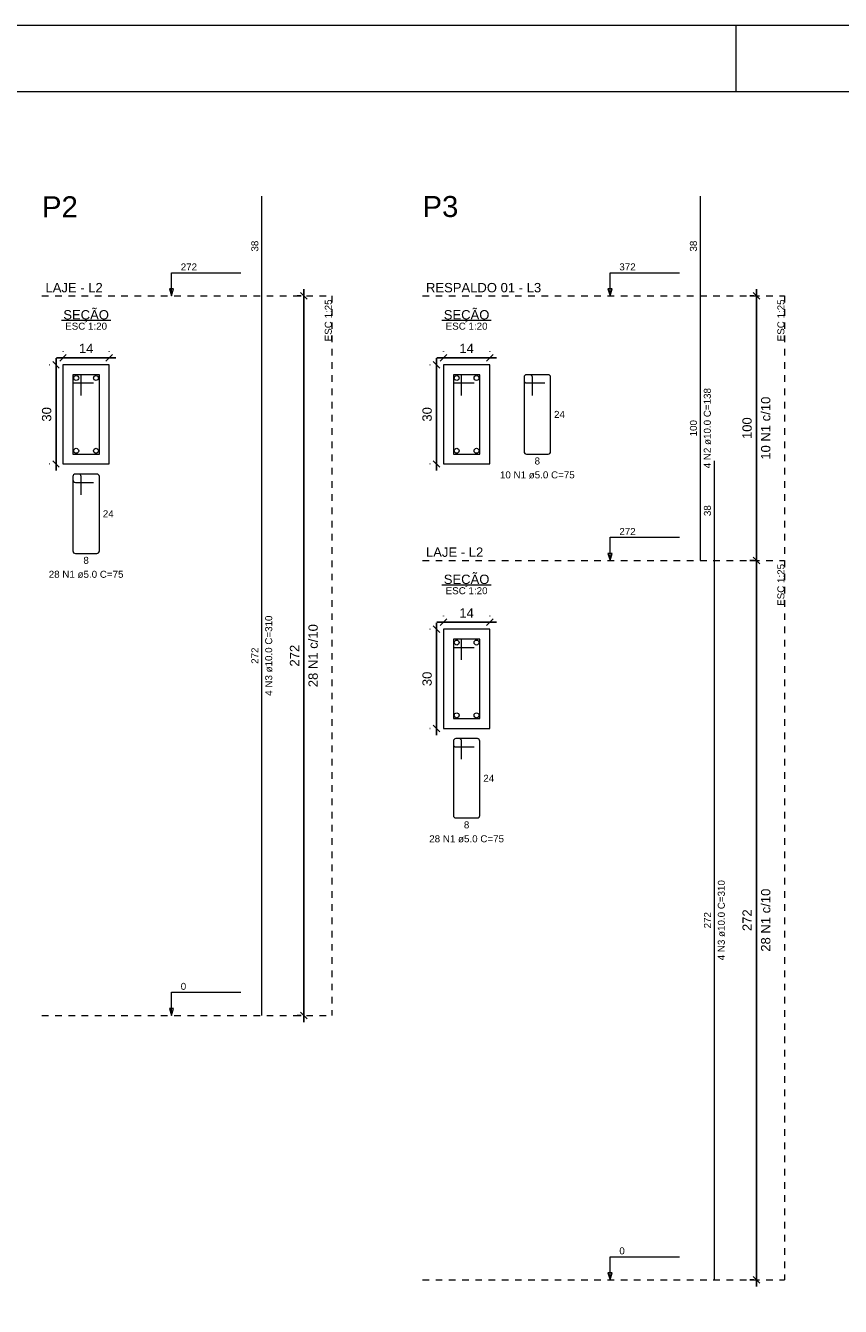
# Model space of a CAD drawing. Header units: millimetres. Extents: x 337 to 526, y -381 to -65.
# Tile 93 of 104: x 452 to 464, y -84 to -65. Entities that reach past the tile are written whole.
import ezdxf

# ---------------------------------------------------------------- set-up
doc = ezdxf.new("R2010")
doc.units = ezdxf.units.MM
doc.header["$MEASUREMENT"] = 0
doc.linetypes.add('Dashed', pattern=[0.75, 0.5, -0.25])
doc.layers.get('0').update_dxf_attribs({"lineweight": 5})
for name, color, linetype, lineweight in [('Descrição da armadura', 7, 'Continuous', 5), ('DT-Barras na forma', 1, 'Continuous', 20), ('DT-Barras no corte', 5, 'Continuous', 5), ('DT-Barras rebatidas', 1, 'Continuous', 20), ('DT-Cotas', 7, 'Continuous', 5), ('DT-Forma', 5, 'Continuous', 5), ('DT-Pontilhado', 7, 'Dashed', 5), ('DT-Textos', 7, 'Continuous', 5), ('DT-Título', 102, 'Continuous', 20), ('PRANCHA 01', 7, 'Continuous', 20), ('Textos armaduras', 7, 'Continuous', 5)]:
    doc.layers.add(name, color=color, linetype=linetype, lineweight=lineweight)
doc.styles.add('Arial', font='arial.ttf')
doc.dimstyles.new('UM_20.000000', dxfattribs={"dimtxt": 0.18, "dimasz": 0.1, "dimexe": 0.1, "dimexo": 0.2, "dimgap": 0, "dimtad": 1, "dimtih": 1, "dimtoh": 1, "dimdec": 1, "dimlfac": 20, "dimzin": 0, "dimdsep": 46, "dimtxsty": 'Standard', "dimcen": 0.09, "dimdle": 0.1, "dimadec": 1, "dimazin": 2, "dimtfac": 1, "dimtdec": 4, "dimtofl": 0, "dimtmove": 0, "dimatfit": 3, "dimfxl": 1, "dimtolj": 1, "dimarcsym": 0})
doc.dimstyles.new('UM_25.000000', dxfattribs={"dimtxt": 0.18, "dimasz": 0.1, "dimexe": 0.1, "dimexo": 0.2, "dimgap": 0, "dimtad": 1, "dimtih": 1, "dimtoh": 1, "dimdec": 1, "dimlfac": 25, "dimzin": 0, "dimdsep": 46, "dimtxsty": 'Standard', "dimcen": 0.09, "dimdle": 0.1, "dimadec": 1, "dimazin": 2, "dimtfac": 1, "dimtdec": 4, "dimtofl": 0, "dimtmove": 0, "dimatfit": 3, "dimfxl": 1, "dimtolj": 1, "dimarcsym": 0})

# ---------------------------------------------------------------- blocks, each defined once
blk = doc.blocks.new('_Oblique')
at = {"color": 0, "linetype": 'ByBlock', "lineweight": -2}
blk.add_line((-0.5, -0.5), (0.5, 0.5), dxfattribs=at)
blk = doc.blocks.new('*D790')
at = {"layer": 'Defpoints', "color": 0, "transparency": 16777216}
for p in [(452.469, -70.197), (452.363, -71.697), (452.469, -71.697)]:
    blk.add_point(p, dxfattribs=at)
at = {"layer": 'DT-Cotas', "color": 0, "lineweight": -2, "transparency": 16777216}
for p, q in [((452.363, -70.097), (452.363, -71.797)), ((452.269, -70.197), (452.263, -70.197)), ((452.269, -71.697), (452.263, -71.697))]:
    blk.add_line(p, q, dxfattribs=at)
at = {"layer": 'DT-Cotas', "color": 0, "lineweight": -2, "transparency": 16777216, "xscale": 0.1, "yscale": 0.1, "zscale": 0.1}
for p, rotation in [((452.363, -70.197), 90), ((452.363, -71.697), 270)]:
    blk.add_blockref('_Oblique', p, dxfattribs=dict(at, rotation=rotation))
at = {"layer": 'DT-Cotas', "color": 7, "transparency": 16777216, "insert": (452.222, -70.947), "char_height": 0.1412, "attachment_point": 5, "rotation": 90, "style": 'Arial'}
blk.add_mtext('\\A1;30', dxfattribs=at)
blk = doc.blocks.new('*D791')
at = {"layer": 'Defpoints', "color": 0, "transparency": 16777216}
for p in [(453.169, -70.091), (452.469, -70.197), (453.169, -70.197)]:
    blk.add_point(p, dxfattribs=at)
at = {"layer": 'DT-Cotas', "color": 0, "lineweight": -2, "transparency": 16777216}
for p, q in [((452.369, -70.091), (453.269, -70.091)), ((452.469, -69.997), (452.469, -69.991)), ((453.169, -69.997), (453.169, -69.991))]:
    blk.add_line(p, q, dxfattribs=at)
at = {"layer": 'DT-Cotas', "color": 0, "lineweight": -2, "transparency": 16777216, "xscale": 0.1, "yscale": 0.1, "zscale": 0.1, "rotation": 180}
blk.add_blockref('_Oblique', (452.469, -70.091), dxfattribs=at)
at = {"layer": 'DT-Cotas', "color": 0, "lineweight": -2, "transparency": 16777216, "xscale": 0.1, "yscale": 0.1, "zscale": 0.1}
blk.add_blockref('_Oblique', (453.169, -70.091), dxfattribs=at)
at = {"layer": 'DT-Cotas', "color": 7, "transparency": 16777216, "insert": (452.819, -69.95), "char_height": 0.1412, "attachment_point": 5, "rotation": 0.0057, "style": 'Arial'}
blk.add_mtext('\\A1;14', dxfattribs=at)
blk = doc.blocks.new('*D745')
at = {"layer": 'Defpoints', "color": 0, "transparency": 16777216}
for p in [(456.113, -69.156), (456.272, -69.156), (456.272, -80.036)]:
    blk.add_point(p, dxfattribs=at)
at = {"layer": 'DT-Cotas', "color": 0, "lineweight": -2, "transparency": 16777216}
for p, q in [((456.113, -80.136), (456.113, -69.056)), ((456.072, -69.156), (456.013, -69.156)), ((456.072, -80.036), (456.013, -80.036))]:
    blk.add_line(p, q, dxfattribs=at)
at = {"layer": 'DT-Cotas', "color": 0, "lineweight": -2, "transparency": 16777216, "xscale": 0.1, "yscale": 0.1, "zscale": 0.1}
for p, rotation in [((456.113, -69.156), 90), ((456.113, -80.036), 270)]:
    blk.add_blockref('_Oblique', p, dxfattribs=dict(at, rotation=rotation))
blk = doc.blocks.new('*D746')
at = {"layer": 'Defpoints', "color": 0, "transparency": 16777216}
for p in [(458.225, -70.197), (458.119, -71.697), (458.225, -71.697)]:
    blk.add_point(p, dxfattribs=at)
at = {"layer": 'DT-Cotas', "color": 0, "lineweight": -2, "transparency": 16777216}
for p, q in [((458.119, -70.097), (458.119, -71.797)), ((458.025, -70.197), (458.019, -70.197)), ((458.025, -71.697), (458.019, -71.697))]:
    blk.add_line(p, q, dxfattribs=at)
at = {"layer": 'DT-Cotas', "color": 0, "lineweight": -2, "transparency": 16777216, "xscale": 0.1, "yscale": 0.1, "zscale": 0.1}
for p, rotation in [((458.119, -70.197), 90), ((458.119, -71.697), 270)]:
    blk.add_blockref('_Oblique', p, dxfattribs=dict(at, rotation=rotation))
at = {"layer": 'DT-Cotas', "color": 7, "transparency": 16777216, "insert": (457.978, -70.947), "char_height": 0.1412, "attachment_point": 5, "rotation": 90, "style": 'Arial'}
blk.add_mtext('\\A1;30', dxfattribs=at)
blk = doc.blocks.new('*D747')
at = {"layer": 'Defpoints', "color": 0, "transparency": 16777216}
for p in [(458.925, -70.091), (458.225, -70.197), (458.925, -70.197)]:
    blk.add_point(p, dxfattribs=at)
at = {"layer": 'DT-Cotas', "color": 0, "lineweight": -2, "transparency": 16777216}
for p, q in [((458.125, -70.091), (459.025, -70.091)), ((458.225, -69.997), (458.225, -69.991)), ((458.925, -69.997), (458.925, -69.991))]:
    blk.add_line(p, q, dxfattribs=at)
at = {"layer": 'DT-Cotas', "color": 0, "lineweight": -2, "transparency": 16777216, "xscale": 0.1, "yscale": 0.1, "zscale": 0.1, "rotation": 180}
blk.add_blockref('_Oblique', (458.225, -70.091), dxfattribs=at)
at = {"layer": 'DT-Cotas', "color": 0, "lineweight": -2, "transparency": 16777216, "xscale": 0.1, "yscale": 0.1, "zscale": 0.1}
blk.add_blockref('_Oblique', (458.925, -70.091), dxfattribs=at)
at = {"layer": 'DT-Cotas', "color": 7, "transparency": 16777216, "insert": (458.575, -69.95), "char_height": 0.1412, "attachment_point": 5, "rotation": 0.0057, "style": 'Arial'}
blk.add_mtext('\\A1;14', dxfattribs=at)
blk = doc.blocks.new('*D748')
at = {"layer": 'Defpoints', "color": 0, "transparency": 16777216}
for p in [(462.961, -69.156), (463.12, -69.156), (463.12, -73.156)]:
    blk.add_point(p, dxfattribs=at)
at = {"layer": 'DT-Cotas', "color": 0, "lineweight": -2, "transparency": 16777216}
for p, q in [((462.961, -73.256), (462.961, -69.056)), ((462.92, -69.156), (462.861, -69.156)), ((462.92, -73.156), (462.861, -73.156))]:
    blk.add_line(p, q, dxfattribs=at)
at = {"layer": 'DT-Cotas', "color": 0, "lineweight": -2, "transparency": 16777216, "xscale": 0.1, "yscale": 0.1, "zscale": 0.1}
for p, rotation in [((462.961, -69.156), 90), ((462.961, -73.156), 270)]:
    blk.add_blockref('_Oblique', p, dxfattribs=dict(at, rotation=rotation))
blk = doc.blocks.new('*D749')
at = {"layer": 'Defpoints', "color": 0, "transparency": 16777216}
for p in [(458.225, -74.197), (458.119, -75.697), (458.225, -75.697)]:
    blk.add_point(p, dxfattribs=at)
at = {"layer": 'DT-Cotas', "color": 0, "lineweight": -2, "transparency": 16777216}
for p, q in [((458.119, -74.097), (458.119, -75.797)), ((458.025, -74.197), (458.019, -74.197)), ((458.025, -75.697), (458.019, -75.697))]:
    blk.add_line(p, q, dxfattribs=at)
at = {"layer": 'DT-Cotas', "color": 0, "lineweight": -2, "transparency": 16777216, "xscale": 0.1, "yscale": 0.1, "zscale": 0.1}
for p, rotation in [((458.119, -74.197), 90), ((458.119, -75.697), 270)]:
    blk.add_blockref('_Oblique', p, dxfattribs=dict(at, rotation=rotation))
at = {"layer": 'DT-Cotas', "color": 7, "transparency": 16777216, "insert": (457.978, -74.947), "char_height": 0.1412, "attachment_point": 5, "rotation": 90, "style": 'Arial'}
blk.add_mtext('\\A1;30', dxfattribs=at)
blk = doc.blocks.new('*D750')
at = {"layer": 'Defpoints', "color": 0, "transparency": 16777216}
for p in [(458.925, -74.091), (458.225, -74.197), (458.925, -74.197)]:
    blk.add_point(p, dxfattribs=at)
at = {"layer": 'DT-Cotas', "color": 0, "lineweight": -2, "transparency": 16777216}
for p, q in [((458.125, -74.091), (459.025, -74.091)), ((458.225, -73.997), (458.225, -73.991)), ((458.925, -73.997), (458.925, -73.991))]:
    blk.add_line(p, q, dxfattribs=at)
at = {"layer": 'DT-Cotas', "color": 0, "lineweight": -2, "transparency": 16777216, "xscale": 0.1, "yscale": 0.1, "zscale": 0.1, "rotation": 180}
blk.add_blockref('_Oblique', (458.225, -74.091), dxfattribs=at)
at = {"layer": 'DT-Cotas', "color": 0, "lineweight": -2, "transparency": 16777216, "xscale": 0.1, "yscale": 0.1, "zscale": 0.1}
blk.add_blockref('_Oblique', (458.925, -74.091), dxfattribs=at)
at = {"layer": 'DT-Cotas', "color": 7, "transparency": 16777216, "insert": (458.575, -73.95), "char_height": 0.1412, "attachment_point": 5, "rotation": 0.0057, "style": 'Arial'}
blk.add_mtext('\\A1;14', dxfattribs=at)
blk = doc.blocks.new('*D751')
at = {"layer": 'Defpoints', "color": 0, "transparency": 16777216}
for p in [(462.961, -73.156), (463.12, -73.156), (463.12, -84.036)]:
    blk.add_point(p, dxfattribs=at)
at = {"layer": 'DT-Cotas', "color": 0, "lineweight": -2, "transparency": 16777216}
for p, q in [((462.92, -73.156), (462.861, -73.156)), ((462.961, -84.136), (462.961, -73.056)), ((462.92, -84.036), (462.861, -84.036))]:
    blk.add_line(p, q, dxfattribs=at)
at = {"layer": 'DT-Cotas', "color": 0, "lineweight": -2, "transparency": 16777216, "xscale": 0.1, "yscale": 0.1, "zscale": 0.1}
for p, rotation in [((462.961, -73.156), 90), ((462.961, -84.036), 270)]:
    blk.add_blockref('_Oblique', p, dxfattribs=dict(at, rotation=rotation))

msp = doc.modelspace()

# ---------------------------------------------------------------- linework, layer by layer
at = {"layer": 'DT-Barras na forma'}
for points in [[(452.7436, -70.6598), (452.7436, -70.3473), (452.6186, -70.3473), (452.6186, -71.5473), (453.0186, -71.5473), (453.0186, -70.3473), (452.6186, -70.3473), (452.6186, -70.4723), (452.9311, -70.4723)], [(458.5001, -70.6598), (458.5001, -70.3473), (458.3751, -70.3473), (458.3751, -71.5473), (458.7751, -71.5473), (458.7751, -70.3473), (458.3751, -70.3473), (458.3751, -70.4723), (458.6876, -70.4723)], [(458.5001, -74.6598), (458.5001, -74.3473), (458.3751, -74.3473), (458.3751, -75.5473), (458.7751, -75.5473), (458.7751, -74.3473), (458.3751, -74.3473), (458.3751, -74.4723), (458.6876, -74.4723)]]:
    msp.add_lwpolyline(points, dxfattribs=at)
at = {"layer": 'DT-Barras no corte'}
for centre in [(452.6686, -70.3973), (452.9686, -70.3973), (458.4251, -70.3973), (458.7251, -70.3973), (452.6686, -71.4973), (452.9686, -71.4973), (458.4251, -71.4973), (458.7251, -71.4973), (458.4251, -74.3973), (458.7251, -74.3973), (458.4251, -75.4973), (458.7251, -75.4973)]:
    msp.add_circle(centre, 0.0375, dxfattribs=at)
at = {"layer": 'DT-Barras rebatidas'}
for p, q in [((455.4778, -69.1559), (455.4778, -67.6492)), ((462.1136, -69.1559), (462.1136, -67.6492)), ((455.4778, -80.0359), (455.4778, -69.1559)), ((462.1136, -73.1559), (462.1136, -69.1559)), ((459.4449, -70.3848), (459.4449, -71.5098)), ((459.4449, -70.3848), (459.4449, -70.4348)), ((459.5324, -70.3473), (459.4824, -70.3473)), ((459.8074, -70.3473), (459.4824, -70.3473)), ((459.4824, -70.4723), (459.7574, -70.4723)), ((459.5699, -70.6598), (459.5699, -70.3848)), ((459.8449, -71.5098), (459.8449, -70.3848)), ((459.4824, -71.5473), (459.8074, -71.5473)), ((462.3254, -73.1559), (462.3254, -71.6492)), ((452.7061, -71.8502), (452.6561, -71.8502)), ((452.9811, -71.8502), (452.6561, -71.8502)), ((452.6186, -71.8877), (452.6186, -73.0127)), ((452.6186, -71.8877), (452.6186, -71.9377)), ((452.6561, -71.9752), (452.9311, -71.9752)), ((452.7436, -72.1627), (452.7436, -71.8877)), ((453.0186, -73.0127), (453.0186, -71.8877)), ((452.6561, -73.0502), (452.9811, -73.0502)), ((462.3254, -84.0359), (462.3254, -73.1559)), ((458.3751, -75.8877), (458.3751, -77.0127)), ((458.3751, -75.8877), (458.3751, -75.9377)), ((458.4626, -75.8502), (458.4126, -75.8502)), ((458.7376, -75.8502), (458.4126, -75.8502)), ((458.5001, -76.1627), (458.5001, -75.8877)), ((458.7751, -77.0127), (458.7751, -75.8877)), ((458.4126, -75.9752), (458.6876, -75.9752)), ((458.4126, -77.0502), (458.7376, -77.0502))]:
    msp.add_line(p, q, dxfattribs=at)
for centre, start, end in [((459.4824, -70.3848), 90, 180), ((459.4824, -70.3848), 90, 180), ((459.4824, -70.4348), 180, 270), ((459.5324, -70.3848), 0, 90), ((459.8074, -70.3848), 0, 90), ((459.4824, -71.5098), 180, 270), ((459.8074, -71.5098), 270, 0), ((452.6561, -71.8877), 90, 180), ((452.6561, -71.8877), 90, 180), ((452.7061, -71.8877), 0, 90), ((452.9811, -71.8877), 0, 90), ((452.6561, -71.9377), 180, 270), ((452.6561, -73.0127), 180, 270), ((452.9811, -73.0127), 270, 0), ((458.4126, -75.8877), 90, 180), ((458.4126, -75.8877), 90, 180), ((458.4626, -75.8877), 0, 90), ((458.7376, -75.8877), 0, 90), ((458.4126, -75.9377), 180, 270), ((458.4126, -77.0127), 180, 270), ((458.7376, -77.0127), 270, 0)]:
    msp.add_arc(centre, 0.0375, start, end, dxfattribs=at)
at = {"layer": 'DT-Forma'}
for points in [[(452.4686, -71.6973), (453.1686, -71.6973), (453.1686, -70.1973), (452.4686, -70.1973), (452.4686, -71.6973)], [(458.2251, -71.6973), (458.9251, -71.6973), (458.9251, -70.1973), (458.2251, -70.1973), (458.2251, -71.6973)], [(458.2251, -75.6973), (458.9251, -75.6973), (458.9251, -74.1973), (458.2251, -74.1973), (458.2251, -75.6973)]]:
    msp.add_lwpolyline(points, close=True, dxfattribs=at)
at = {"layer": 'DT-Pontilhado', "ltscale": 0.2}
for p, q in [((452.1509, -69.1559), (456.5368, -69.1559)), ((456.5368, -69.1559), (456.5368, -80.0359)), ((457.9074, -69.1559), (463.3844, -69.1559)), ((463.3844, -69.1559), (463.3844, -84.0359)), ((457.9074, -73.1559), (463.3844, -73.1559)), ((452.1509, -80.0359), (456.5368, -80.0359)), ((457.9074, -84.0359), (463.3844, -84.0359))]:
    msp.add_line(p, q, dxfattribs=at)
at = {"layer": 'DT-Textos'}
for p, q in [((452.446, -69.5248), (453.1913, -69.5248)), ((458.2025, -69.5248), (458.9478, -69.5248)), ((458.2025, -73.5248), (458.9478, -73.5248))]:
    msp.add_line(p, q, dxfattribs=at)
for points in [[(454.1101, -69.1559), (454.1419, -69.05), (454.0783, -69.05), (454.1101, -69.1559), (454.1101, -68.8059), (455.1601, -68.8059)], [(460.7459, -69.1559), (460.7777, -69.05), (460.7141, -69.05), (460.7459, -69.1559), (460.7459, -68.8059), (461.7959, -68.8059)], [(460.7459, -73.1559), (460.7777, -73.05), (460.7141, -73.05), (460.7459, -73.1559), (460.7459, -72.8059), (461.7959, -72.8059)], [(454.1101, -80.0359), (454.1419, -79.93), (454.0783, -79.93), (454.1101, -80.0359), (454.1101, -79.6859), (455.1601, -79.6859)], [(460.7459, -84.0359), (460.7777, -83.93), (460.7141, -83.93), (460.7459, -84.0359), (460.7459, -83.6859), (461.7959, -83.6859)]]:
    msp.add_lwpolyline(points, dxfattribs=at)
at = {"layer": 'PRANCHA 01'}
for points in [[(441.653, -124.4682), (525.753, -124.4682), (525.753, -65.0682), (441.653, -65.0682), (441.653, -124.4682)], [(462.653, -66.0682), (462.653, -65.0682)]]:
    msp.add_lwpolyline(points, dxfattribs=at)
msp.add_lwpolyline([(444.153, -123.4682), (524.753, -123.4682), (524.753, -66.0682), (444.153, -66.0682)], close=True, dxfattribs=at)

# ---------------------------------------------------------------- texts
at = {"layer": 'Descrição da armadura', "linetype": 'Continuous', "char_height": 0.1059, "width": 2.43235, "attachment_point": 8, "rotation": 90, "line_spacing_factor": 0.798, "style": 'Arial'}
for s, insert in [('4 N2 ø10.0 C=138', (462.2724, -71.1559)), ('4 N3 ø10.0 C=310', (455.6366, -74.5959)), ('4 N3 ø10.0 C=310', (462.4842, -78.5959))]:
    msp.add_mtext(s, dxfattribs=dict(at, insert=insert))
at = {"layer": 'Descrição da armadura', "color": 7, "linetype": 'Continuous', "char_height": 0.1412, "width": 1.912894, "attachment_point": 8, "rotation": 90, "line_spacing_factor": 0.798, "style": 'Arial'}
for s, insert in [('10 N1 c/10', (463.1726, -71.1559)), ('28 N1 c/10', (456.325, -74.5959)), ('28 N1 c/10', (463.1726, -78.5959))]:
    msp.add_mtext(s, dxfattribs=dict(at, insert=insert))
at = {"layer": 'Descrição da armadura', "linetype": 'Continuous', "char_height": 0.1059, "width": 2.267374, "attachment_point": 8, "line_spacing_factor": 0.798, "style": 'Arial'}
for s, insert in [('10 N1 ø5.0 C=75', (459.6449, -71.9179)), ('28 N1 ø5.0 C=75', (452.8186, -73.4209)), ('28 N1 ø5.0 C=75', (458.5751, -77.4209))]:
    msp.add_mtext(s, dxfattribs=dict(at, insert=insert))
at = {"layer": 'DT-Cotas', "color": 7, "linetype": 'Continuous', "char_height": 0.1412, "width": 0.659905, "attachment_point": 8, "rotation": 90, "line_spacing_factor": 0.798, "style": 'Arial'}
for s, insert in [('100', (462.8902, -71.1559)), ('272', (456.0426, -74.5959)), ('272', (462.8902, -78.5959))]:
    msp.add_mtext(s, dxfattribs=dict(at, insert=insert))
at = {"layer": 'DT-Textos', "char_height": 0.1059, "attachment_point": 7, "line_spacing_factor": 0.798, "style": 'Arial'}
for s, insert, width in [('272', (454.2501, -68.7709), 0.50244), ('372', (460.8859, -68.7709), 0.50244), ('272', (460.8859, -72.7709), 0.50244), ('0', (454.2501, -79.6509), 0.16748), ('0', (460.8859, -83.6509), 0.16748)]:
    msp.add_mtext(s, dxfattribs=dict(at, insert=insert, width=width))
at = {"layer": 'DT-Textos', "linetype": 'Continuous', "line_spacing_factor": 0.798, "style": 'Arial'}
for s, insert, char_height, width, attachment_point in [('LAJE - L2', (452.2039, -69.103), 0.1412, 1.983514, 7), ('RESPALDO 01 - L3', (457.9604, -69.103), 0.1412, 3.991952, 7), ('SEÇÃO', (452.8187, -69.5552), 0.1412, 1.58143, 8), ('SEÇÃO', (458.5747, -69.5552), 0.1412, 1.58143, 8), ('ESC 1:20', (452.8186, -69.6678), 0.1059, 1.288964, 8), ('ESC 1:20', (458.5751, -69.6678), 0.1059, 1.288964, 8), ('LAJE - L2', (457.9604, -73.103), 0.1412, 1.983514, 7), ('SEÇÃO', (458.5747, -73.5552), 0.1412, 1.58143, 8), ('ESC 1:20', (458.5751, -73.6678), 0.1059, 1.288964, 8)]:
    msp.add_mtext(s, dxfattribs=dict(at, insert=insert, char_height=char_height, width=width, attachment_point=attachment_point))
at = {"layer": 'DT-Textos', "linetype": 'Continuous', "char_height": 0.1059, "width": 1.288964, "attachment_point": 9, "rotation": 90, "line_spacing_factor": 0.798, "style": 'Arial'}
for insert in [(456.5368, -69.2089), (463.3844, -69.2089), (463.3844, -73.2089)]:
    msp.add_mtext('ESC 1:25', dxfattribs=dict(at, insert=insert))
at = {"layer": 'DT-Título', "linetype": 'Continuous', "char_height": 0.3177, "width": 1.105016, "attachment_point": 7, "line_spacing_factor": 0.798, "style": 'Arial'}
for s, insert in [('P2', (452.1509, -67.9669)), ('P3', (457.9074, -67.9669))]:
    msp.add_mtext(s, dxfattribs=dict(at, insert=insert))
at = {"layer": 'Textos armaduras', "linetype": 'Continuous', "char_height": 0.1059, "attachment_point": 7, "rotation": 90, "line_spacing_factor": 0.798, "style": 'Arial'}
for s, insert, width in [('38', (455.4248, -68.4851), 0.329953), ('38', (462.0606, -68.4851), 0.329953), ('100', (462.0606, -71.2797), 0.494929), ('38', (462.2724, -72.4851), 0.329953), ('272', (455.4248, -74.7197), 0.494929), ('272', (462.2724, -78.7197), 0.494929)]:
    msp.add_mtext(s, dxfattribs=dict(at, insert=insert, width=width))
at = {"layer": 'Textos armaduras', "linetype": 'Continuous', "char_height": 0.1059, "attachment_point": 7, "line_spacing_factor": 0.798, "style": 'Arial'}
for s, insert, width in [('24', (459.8979, -71.0002), 0.329953), ('8', (459.6037, -71.7061), 0.164976), ('24', (453.0716, -72.5032), 0.329953), ('8', (452.7774, -73.2091), 0.164976), ('24', (458.8281, -76.5032), 0.329953), ('8', (458.5339, -77.2091), 0.164976)]:
    msp.add_mtext(s, dxfattribs=dict(at, insert=insert, width=width))

# ---------------------------------------------------------------- dimensions: what is measured, and where the dimension line sits
at = {"layer": 'DT-Cotas'}
for base, p1, p2, picture, middle in [((456.1132, -69.1559), (456.272, -80.0359), (456.272, -69.1559), '*D745', (455.972, -74.5959)), ((462.9608, -69.1559), (463.1196, -73.1559), (463.1196, -69.1559), '*D748', (462.8196, -71.1559)), ((462.9608, -73.1559), (463.1196, -84.0359), (463.1196, -73.1559), '*D751', (462.8196, -78.5959))]:
    dim = msp.add_linear_dim(base=base, p1=p1, p2=p2, angle=90, text=' ', dimstyle='UM_25.000000', override={"dimtxt": 0.1412, "dimasz": 0.1, "dimexe": 0.1, "dimexo": 0.2, "dimtad": 1, "dimtih": 0, "dimtoh": 0, "dimdec": 1, "dimlfac": 25, "dimzin": 8, "dimtxsty": 'Arial', "dimblk": 'Oblique', "dimblk1": 'Oblique', "dimblk2": 'Oblique', "dimsah": 1, "dimdle": 0.1, "dimse1": 0, "dimse2": 0, "dimclrt": 7, "dimadec": 1, "dimazin": 3, "dimtmove": 2, "dimldrblk": 'Oblique'}, dxfattribs=at)
    dim.commit()
    dim.dimension.update_dxf_attribs({"geometry": picture, "text_midpoint": middle, "dimtype": 160, "text_rotation": 90})
for base, p1, p2, picture, middle in [((453.1686, -70.0914), (452.4686, -70.1973), (453.1686, -70.1973), '*D791', (452.8186, -69.9502)), ((458.9251, -70.0914), (458.2251, -70.1973), (458.9251, -70.1973), '*D747', (458.5751, -69.9502)), ((458.9251, -74.0914), (458.2251, -74.1973), (458.9251, -74.1973), '*D750', (458.5751, -73.9502))]:
    dim = msp.add_linear_dim(base=base, p1=p1, p2=p2, dimstyle='UM_20.000000', override={"dimtxt": 0.1412, "dimasz": 0.1, "dimexe": 0.1, "dimexo": 0.2, "dimtad": 1, "dimtih": 0, "dimtoh": 0, "dimdec": 1, "dimlfac": 20, "dimzin": 8, "dimtxsty": 'Arial', "dimblk": 'Oblique', "dimblk1": 'Oblique', "dimblk2": 'Oblique', "dimsah": 1, "dimdle": 0.1, "dimse1": 0, "dimse2": 0, "dimclrt": 7, "dimadec": 1, "dimazin": 3, "dimtmove": 2, "dimldrblk": 'Oblique'}, dxfattribs=at)
    dim.commit()
    dim.dimension.update_dxf_attribs({"geometry": picture, "text_midpoint": middle, "dimtype": 160, "text_rotation": 0.00573})
for base, p1, p2, picture, middle in [((452.3627, -71.6973), (452.4686, -70.1973), (452.4686, -71.6973), '*D790', (452.2215, -70.9473)), ((458.1192, -71.6973), (458.2251, -70.1973), (458.2251, -71.6973), '*D746', (457.978, -70.9473)), ((458.1192, -75.6973), (458.2251, -74.1973), (458.2251, -75.6973), '*D749', (457.978, -74.9473))]:
    dim = msp.add_linear_dim(base=base, p1=p1, p2=p2, angle=90, dimstyle='UM_20.000000', override={"dimtxt": 0.1412, "dimasz": 0.1, "dimexe": 0.1, "dimexo": 0.2, "dimtad": 1, "dimtih": 0, "dimtoh": 0, "dimdec": 1, "dimlfac": 20, "dimzin": 8, "dimtxsty": 'Arial', "dimblk": 'Oblique', "dimblk1": 'Oblique', "dimblk2": 'Oblique', "dimsah": 1, "dimdle": 0.1, "dimse1": 0, "dimse2": 0, "dimclrt": 7, "dimadec": 1, "dimazin": 3, "dimtmove": 2, "dimldrblk": 'Oblique'}, dxfattribs=at)
    dim.commit()
    dim.dimension.update_dxf_attribs({"geometry": picture, "text_midpoint": middle, "dimtype": 160, "text_rotation": 90})

doc.saveas('drawing.dxf')
